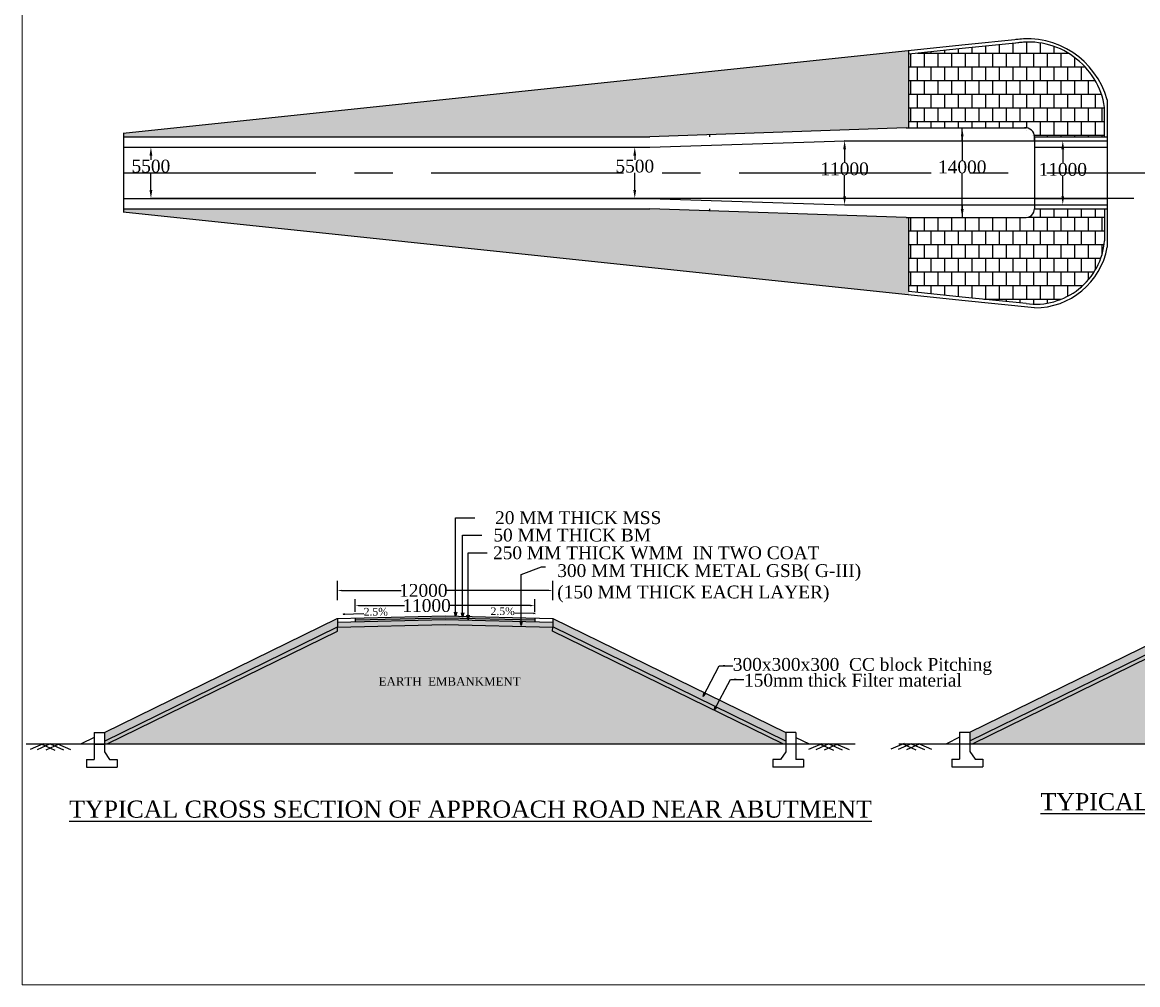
# Model space of a CAD drawing. Header units: millimetres. Extents: x -20950785 to 43207042, y -3207472 to 3168443.
# Tile 23 of 89: x 8343254 to 8473757, y -793794 to -681193. Entities that reach past the tile are written whole.
import ezdxf

# ---------------------------------------------------------------- set-up
doc = ezdxf.new("R2010")
doc.units = ezdxf.units.MM
doc.header["$LTSCALE"] = 60
doc.header["$MEASUREMENT"] = 0
doc.linetypes.add('CENTERX2', pattern=[4, 2.5, -0.5, 0.5, -0.5])
doc.styles.add('style1', font='txt.shx', dxfattribs={"height": 1})
doc.dimstyles.get("Standard").update_dxf_attribs({"dimtxt": 400, "dimasz": 215, "dimexe": 0.18, "dimexo": 0.0625, "dimgap": 0.09, "dimtad": 0, "dimtih": 1, "dimtoh": 1, "dimdec": 0, "dimzin": 4, "dimdsep": 46, "dimtxsty": 'Standard', "dimblk": 'OPEN90', "dimcen": 0, "dimadec": 0, "dimazin": 1, "dimtfac": 1, "dimtdec": 0, "dimtix": 1, "dimtofl": 0, "dimtmove": 0, "dimatfit": 3, "dimldrblk": 'OPEN30', "dimfxl": 1, "dimtolj": 1, "dimtzin": 0, "dimarcsym": 0})
pattern_1 = [(37.5, (1906731.42, 183303.25), (-5.6694022, 173.4141392), [0, -136.8, 0, -153, 0, -146.25]), (7.5, (1906731.42, 183303.25), (159.2799035, 253.993146), [0, -73.8, 0, -123.3, 0, -47.25]), (327.5, (1906620.72, 183303.25), (280.2727676, 0.5093148), [0, -45, 0, -162, 0, -211.5]), (317.5, (1906620.72, 183303.25), (270.551394, 78.990801), [0, -22.5, 0, -106.2, 0, -121.5])]

# ---------------------------------------------------------------- blocks, each defined once
blk = doc.blocks.new('*D115')
at = {"color": 0, "linetype": 'Continuous', "lineweight": -2, "transparency": 16777216}
for p, q in [((8463868, -695047), (8464992, -695047)), ((8464992, -696047), (8464992, -697652)), ((8464992, -701547), (8464992, -699179)), ((8463868, -702547), (8464992, -702547))]:
    blk.add_line(p, q, dxfattribs=at)
for points in [[(8464825, -696047), (8465158, -696047), (8464992, -695047)], [(8464825, -701547), (8465158, -701547), (8464992, -702547)]]:
    blk.add_solid(points, dxfattribs=at)
at = {"layer": 'Defpoints', "color": 0, "linetype": 'Continuous', "lineweight": -2, "transparency": 16777216}
for p in [(8463868, -695047), (8463868, -702547), (8464992, -702547)]:
    blk.add_point(p, dxfattribs=at)
at = {"color": 0, "linetype": 'Continuous', "transparency": 16777216, "insert": (8464992, -698415), "char_height": 500, "attachment_point": 5}
blk.add_mtext('\\A1;{\\fTimes New Roman|b0|i0|c0|p18;\\H3x;11000}', dxfattribs=at)
blk = doc.blocks.new('*D113')
at = {"color": 0, "linetype": 'Continuous', "lineweight": -2, "transparency": 16777216}
for p, q in [((8439486, -695047), (8439463, -695047)), ((8439464, -696047), (8439464, -697585)), ((8439464, -701547), (8439464, -699111)), ((8439464, -702547), (8439463, -702547))]:
    blk.add_line(p, q, dxfattribs=at)
for points in [[(8439297, -696047), (8439630, -696047), (8439464, -695047)], [(8439297, -701547), (8439630, -701547), (8439464, -702547)]]:
    blk.add_solid(points, dxfattribs=at)
at = {"layer": 'Defpoints', "color": 0, "linetype": 'Continuous', "lineweight": -2, "transparency": 16777216}
for p in [(8439486, -695047), (8439464, -702547), (8439464, -702547)]:
    blk.add_point(p, dxfattribs=at)
at = {"color": 0, "linetype": 'Continuous', "transparency": 16777216, "insert": (8439464, -698348), "char_height": 500, "attachment_point": 5}
blk.add_mtext('\\A1;{\\fTimes New Roman|b0|i0|c0|p18;\\H3x;11000}', dxfattribs=at)
blk = doc.blocks.new('*D114')
at = {"color": 0, "linetype": 'Continuous', "lineweight": -2, "transparency": 16777216}
for p, q in [((8358301, -695797), (8358301, -695797)), ((8358301, -696797), (8358301, -697265)), ((8358301, -700797), (8358301, -698791)), ((8416687, -701797), (8358301, -701797))]:
    blk.add_line(p, q, dxfattribs=at)
for points in [[(8358135, -696797), (8358468, -696797), (8358301, -695797)], [(8358135, -700797), (8358468, -700797), (8358301, -701797)]]:
    blk.add_solid(points, dxfattribs=at)
at = {"layer": 'Defpoints', "color": 0, "linetype": 'Continuous', "lineweight": -2, "transparency": 16777216}
for p in [(8358301, -695797), (8358301, -701797), (8416687, -701797)]:
    blk.add_point(p, dxfattribs=at)
at = {"color": 0, "linetype": 'Continuous', "transparency": 16777216, "insert": (8358301, -698028), "char_height": 500, "attachment_point": 5}
blk.add_mtext('\\A1;{\\fTimes New Roman|b0|i0|c0|p18;\\H3x;5500}', dxfattribs=at)
blk = doc.blocks.new('*D112')
at = {"color": 0, "linetype": 'Continuous', "lineweight": -2, "transparency": 16777216}
for p, q in [((8453227, -693547), (8453227, -693547)), ((8453227, -694547), (8453227, -697361)), ((8453227, -703047), (8453227, -698887)), ((8453227, -704047), (8453227, -704047))]:
    blk.add_line(p, q, dxfattribs=at)
for points in [[(8453060, -694547), (8453394, -694547), (8453227, -693547)], [(8453060, -703047), (8453394, -703047), (8453227, -704047)]]:
    blk.add_solid(points, dxfattribs=at)
at = {"layer": 'Defpoints', "color": 0, "linetype": 'Continuous', "lineweight": -2, "transparency": 16777216}
for p in [(8453227, -693547), (8453227, -704047), (8453227, -704047)]:
    blk.add_point(p, dxfattribs=at)
at = {"color": 0, "linetype": 'Continuous', "transparency": 16777216, "insert": (8453227, -698124), "char_height": 500, "attachment_point": 5}
blk.add_mtext('\\A1;{\\fTimes New Roman|b0|i0|c0|p18;\\H3x;14000}', dxfattribs=at)
blk = doc.blocks.new('*D118')
at = {"color": 0, "linetype": 'Continuous', "lineweight": -2, "transparency": 16777216}
for p, q in [((8380121, -747672), (8380121, -747671)), ((8380621, -747672), (8387574, -747672)), ((8404821, -747672), (8392773, -747672)), ((8405321, -747672), (8405321, -747671))]:
    blk.add_line(p, q, dxfattribs=at)
for points in [[(8380621, -747588), (8380621, -747755), (8380121, -747672)], [(8404821, -747588), (8404821, -747755), (8405321, -747672)]]:
    blk.add_solid(points, dxfattribs=at)
at = {"layer": 'Defpoints', "color": 0, "linetype": 'Continuous', "lineweight": -2, "transparency": 16777216}
for p in [(8380121, -747672), (8405321, -747672), (8405321, -747672)]:
    blk.add_point(p, dxfattribs=at)
at = {"color": 0, "linetype": 'Continuous', "transparency": 16777216, "insert": (8390173, -747672), "char_height": 300, "attachment_point": 5}
blk.add_mtext('\\A1;{\\fTimes New Roman|b0|i0|c0|p18;\\H5x;12000}', dxfattribs=at)
blk = doc.blocks.new('*D119')
at = {"color": 0, "linetype": 'Continuous', "lineweight": -2, "transparency": 16777216}
for p, q in [((8382210, -749442), (8382210, -749442)), ((8382710, -749442), (8387955, -749442)), ((8402710, -749442), (8393153, -749442)), ((8403210, -749442), (8403210, -749442))]:
    blk.add_line(p, q, dxfattribs=at)
for points in [[(8382710, -749359), (8382710, -749526), (8382210, -749442)], [(8402710, -749359), (8402710, -749526), (8403210, -749442)]]:
    blk.add_solid(points, dxfattribs=at)
at = {"layer": 'Defpoints', "color": 0, "linetype": 'Continuous', "lineweight": -2, "transparency": 16777216}
for p in [(8382210, -749442), (8403210, -749442), (8403210, -749442)]:
    blk.add_point(p, dxfattribs=at)
at = {"color": 0, "linetype": 'Continuous', "transparency": 16777216, "insert": (8390554, -749442), "char_height": 300, "attachment_point": 5}
blk.add_mtext('\\A1;{\\fTimes New Roman|b0|i0|c0|p18;\\H5x;11000}', dxfattribs=at)
blk = doc.blocks.new('*D281')
at = {"color": 0, "linetype": 'Continuous', "lineweight": -2, "transparency": 16777216}
for p, q in [((8414913, -695797), (8414913, -695797)), ((8414913, -696797), (8414913, -697265)), ((8414913, -700797), (8414913, -698791)), ((8473299, -701797), (8414913, -701797))]:
    blk.add_line(p, q, dxfattribs=at)
for points in [[(8414746, -696797), (8415080, -696797), (8414913, -695797)], [(8414746, -700797), (8415080, -700797), (8414913, -701797)]]:
    blk.add_solid(points, dxfattribs=at)
at = {"layer": 'Defpoints', "color": 0, "linetype": 'Continuous', "lineweight": -2, "transparency": 16777216}
for p in [(8414913, -695797), (8414913, -701797), (8473299, -701797)]:
    blk.add_point(p, dxfattribs=at)
at = {"color": 0, "linetype": 'Continuous', "transparency": 16777216, "insert": (8414913, -698028), "char_height": 500, "attachment_point": 5}
blk.add_mtext('\\A1;{\\fTimes New Roman|b0|i0|c0|p18;\\H3x;5500}', dxfattribs=at)

msp = doc.modelspace()

# ---------------------------------------------------------------- hatches: boundary and pattern name
at = {"linetype": 'ByBlock', "lineweight": -2, "ltscale": 2}
h = msp.add_hatch(dxfattribs=at)
h.set_pattern_fill('AR-B88', color=256, scale=200)
edge = h.paths.add_edge_path()
edge.add_line((8460715, -683500.7), (8453227, -684247.2))
edge.add_line((8453227, -684247.2), (8446985.7, -684905.6))
edge.add_line((8446985.7, -684905.6), (8446985.7, -693547.2))
edge.add_line((8446985.7, -693547.2), (8460503.7, -693547.2))
edge.add_arc((8460604.5, -694625.5), 1083, 1.4962, 95.342284, ccw=False)
edge.add_line((8461687.2, -694597.2), (8469887.2, -694597.2))
edge.add_line((8469887.2, -694597.2), (8469887.2, -691145.9))
edge.add_arc((8460959.4, -692532.1), 9034.7, 8.825635, 91.549791)
edge = h.paths.add_edge_path()
edge.add_line((8460503.7, -704047.2), (8446985.7, -704047.2))
edge.add_line((8446985.7, -704047.2), (8446985.7, -712688.8))
edge.add_line((8446985.7, -712688.8), (8453227, -713347.2))
edge.add_line((8453227, -713347.2), (8460699, -714093.6))
edge.add_arc((8461810.1, -706064.5), 8105.7, 262.120721, 355.182232)
edge.add_line((8469887.2, -706745.2), (8469887.2, -702997.2))
edge.add_line((8469887.2, -702997.2), (8461687.2, -702997.2))
edge.add_arc((8460604.5, -702968.9), 1083, 264.657716, 358.5038, ccw=False)
h = msp.add_hatch(dxfattribs=at)
h.set_pattern_fill('AR-CONC', color=256, scale=200)
h.set_pattern_definition([(50, (0, 0), (1434.52037, -125.50427), [150, -1650]), (355, (0, 0), (-277.50267, 1504.38427), [120, -1320]), (100.451444, (119.5, -10.5), (1157.0177, 1378.87998), [127.48038, -1402.28422]), (46.1842, (0, 400), (2134.48266, -331.03856), [225, -2475]), (96.635635, (177.9, 372.4), (1869.3239, 1948.2372), [191.2207, -2103.4275]), (351.184164, (0, 400), (1869.3239, 1948.2372), [180, -1980]), (21, (200, 300), (1193.8141, -805.23778), [150, -1650]), (326, (200, 300), (486.63066, 1450.3001), [120, -1320]), (71.451445, (299.5, 232.9), (1680.44475, 645.0623), [127.48038, -1402.28422]), (37.5, (0, 0), (24.31971, 665.787708), [0, -1304, 0, -1340, 0, -1325]), (7.5, (0, 0), (526.139075, 788.823424), [0, -764, 0, -1274, 0, -505]), (327.5, (-446, 0), (1067.644872, -45.109743), [0, -500, 0, -1560, 0, -2070]), (317.5, (-646, 0), (1166.37234, 200.20996), [0, -650, 0, -1036, 0, -1470])])
h.paths.add_polyline_path([(8446985.7, -684503.3), (8355110.8, -694195), (8355110.8, -694597.2), (8416687.2, -694597.2), (8446687.2, -693547.2), (8446985.7, -693547.2)])
h.paths.add_polyline_path([(8446985.7, -704047.2), (8446687.2, -704047.2), (8416687.2, -702997.2), (8355110.8, -702997.2), (8355110.8, -703399.4), (8446985.7, -713091)])
h.paths.add_polyline_path([(8629591, -703546.7), (8629591, -703145.6), (8542447.8, -703145.6), (8542447.8, -710113.6)])
h.paths.add_polyline_path([(8542447.8, -687777.6), (8542447.8, -694745.6), (8629591, -694745.6), (8629591, -694344.5)])
at = {"linetype": 'Continuous'}
h = msp.add_hatch(dxfattribs=at)
h.set_pattern_fill('HONEY', color=256, scale=3000)
h.set_pattern_definition([(0, (1906731.42, 183303.25), (562.5, 324.759526), [375, -750]), (120, (1906731.42, 183303.25), (-562.5, 324.759526), [375, -750]), (60, (1906731.42, 183303.25), (1e-13, 649.519053), [-750, 375])])
h.paths.add_polyline_path([(8352869.3, -764283), (8352869.3, -765285.2), (8380121.3, -751940.4), (8380121.3, -750943.5), (8380110.1, -750943.8)])
h.paths.add_polyline_path([(8432573.4, -765285.2), (8432573.4, -764283.5), (8405321.3, -750943.8), (8405321.3, -751940.4)])
h = msp.add_hatch(dxfattribs=at)
h.set_pattern_fill('AR-SAND', color=256, scale=1000)
h.set_pattern_definition([(37.5, (6284339, -677743.5), (-62.9934, 1926.8238), [0, -1520, 0, -1700, 0, -1625]), (7.5, (6284339, -677743.5), (1769.7767, 2822.146), [0, -820, 0, -1370, 0, -525]), (327.5, (6283109, -677743.5), (3114.1419, 5.659), [0, -500, 0, -1800, 0, -2350]), (317.5, (6283109, -677743.5), (3006.1266, 877.6756), [0, -250, 0, -1180, 0, -1350])])
h.paths.add_polyline_path([(8392721.3, -751663.7), (8380121.3, -751978.7), (8380142.6, -752431), (8353191, -765628.7), (8392721.3, -765628.7)])
h.paths.add_polyline_path([(8405300, -752431), (8405321.3, -751978.7), (8392721.3, -751663.7), (8392721.3, -765628.7), (8432251.6, -765628.7)])
h = msp.add_hatch(dxfattribs=at)
h.set_pattern_fill('AR-CONC', color=256, scale=90)
h.set_pattern_definition([(50, (1906731.4, 183303.25), (645.534164, -56.47692), [67.5, -742.5]), (355, (1906731.4, 183303.25), (-124.8762, 676.97292), [54, -594]), (100.451444, (1906785.2, 183298.54), (520.65796, 620.49599), [57.36617, -631.0279]), (46.1842, (1906731.4, 183483.25), (960.5172, -148.96735), [101.25, -1113.75]), (96.635635, (1906811.5, 183470.8), (841.19575, 876.70674), [86.04931, -946.54238]), (351.184164, (1906731.4, 183483.3), (841.19575, 876.70674), [81, -891]), (21, (1906821.4, 183438.25), (537.216347, -362.357), [67.5, -742.5]), (326, (1906821.4, 183438.25), (218.9838, 652.63504), [54, -594]), (71.451445, (1906866.2, 183408.05), (756.20014, 290.27804), [57.36617, -631.0279]), (37.5, (1906731.42, 183303.25), (10.94387, 299.6044684), [0, -586.8, 0, -603, 0, -596.25]), (7.5, (1906731.42, 183303.25), (236.762584, 354.97054), [0, -343.8, 0, -573.3, 0, -227.25]), (327.5, (1906530.72, 183303.25), (480.4401926, -20.299385), [0, -225, 0, -702, 0, -931.5]), (317.5, (1906440.72, 183303.25), (524.867552, 90.094484), [0, -292.5, 0, -466.2, 0, -661.5])])
h.paths.add_polyline_path([(8392721.3, -751078.7), (8380121.3, -751393.7), (8380121.3, -751978.7), (8392721.3, -751663.7)])
h.paths.add_polyline_path([(8405321.3, -751393.7), (8392721.3, -751078.7), (8392721.3, -751663.7), (8405321.3, -751978.7)])
h = msp.add_hatch(dxfattribs=at)
h.set_pattern_fill('AR-CONC', color=256, scale=60)
h.set_pattern_definition([(50, (1906731.42, 183303.25), (430.35611, -37.651281), [45, -495]), (355, (1906731.42, 183303.25), (-83.2508, 451.31528), [36, -396]), (100.4514445, (1906767.3, 183300.1), (347.105308, 413.663995), [38.244115, -420.685267]), (46.1842, (1906731.4, 183423.25), (640.3448, -99.31157), [67.5, -742.5]), (96.635635, (1906784.8, 183415), (560.79717, 584.47116), [57.366205, -631.028256]), (351.184164, (1906731.4, 183423.25), (560.79717, 584.47116), [54, -594]), (21, (1906791.42, 183393.25), (358.144231, -241.571334), [45, -495]), (326, (1906791.42, 183393.25), (145.9892, 435.090027), [36, -396]), (71.451445, (1906821.27, 183373.1), (504.133426, 193.518692), [38.244114, -420.685267]), (37.5, (1906731.42, 183303.25), (7.2959132, 199.7363123), [0, -391.2, 0, -402, 0, -397.5]), (7.5, (1906731.42, 183303.25), (157.8417225, 236.647027), [0, -229.2, 0, -382.2, 0, -151.5]), (327.5, (1906597.62, 183303.25), (320.2934617, -13.532923), [0, -150, 0, -468, 0, -621]), (317.5, (1906537.62, 183303.25), (349.911702, 60.062989), [0, -195, 0, -310.8, 0, -441])])
h.paths.add_polyline_path([(8392721.3, -750628.5), (8382210.1, -750891.3), (8382210.1, -751116.4), (8392721.3, -750853.6)])
h.paths.add_polyline_path([(8392721.3, -750628.5), (8392721.3, -750853.6), (8403207, -751115.7), (8403207, -750890.7)])
h.paths.add_polyline_path([(8392721.3, -750853.6), (8392721.3, -751078.7), (8403207, -751340.8), (8403207, -751115.7)])
h.paths.add_polyline_path([(8392721.3, -750853.6), (8382210.1, -751116.4), (8382210.1, -751341.4), (8392721.3, -751078.7)])
h = msp.add_hatch(dxfattribs=at)
h.set_pattern_fill('HONEY', color=256, scale=3000)
h.set_pattern_definition([(0, (2007986.2, 183336.07), (562.5, 324.759526), [375, -750]), (120, (2007986.2, 183336.07), (-562.5, 324.759526), [375, -750]), (60, (2007986.2, 183336.07), (1e-13, 649.519053), [-750, 375])])
h.paths.add_polyline_path([(8454124, -764250.2), (8454124, -765252.3), (8481376.1, -751907.6), (8481376.1, -750910.7), (8481364.8, -750911)])
h.paths.add_polyline_path([(8533828.1, -765252.3), (8533828.1, -764250.7), (8506576.1, -750911), (8506576.1, -751907.6)])
h = msp.add_hatch(dxfattribs=at)
h.set_pattern_fill('AR-SAND', color=256, scale=1000)
h.set_pattern_definition([(37.5, (6385593.8, -677710.7), (-62.9934, 1926.8238), [0, -1520, 0, -1700, 0, -1625]), (7.5, (6385593.8, -677710.7), (1769.7767, 2822.146), [0, -820, 0, -1370, 0, -525]), (327.5, (6384363.8, -677710.7), (3114.1419, 5.659), [0, -500, 0, -1800, 0, -2350]), (317.5, (6384363.8, -677710.7), (3006.1266, 877.6756), [0, -250, 0, -1180, 0, -1350])])
h.paths.add_polyline_path([(8493976.1, -751630.8), (8481376.1, -751945.8), (8481397.4, -752398.2), (8454445.8, -765595.8), (8493976.1, -765595.8)])
h.paths.add_polyline_path([(8506554.8, -752398.2), (8506576.1, -751945.8), (8493976.1, -751630.8), (8493976.1, -765595.8), (8533506.4, -765595.8)])
h = msp.add_hatch(dxfattribs=at)
h.set_pattern_fill('AR-SAND', color=256, scale=90)
h.set_pattern_definition(pattern_1)
h.paths.add_polyline_path([(8380142.6, -752431), (8380119.5, -751941.3), (8352869.3, -765285.2), (8352869.3, -765628.7), (8353191, -765628.7)])
h = msp.add_hatch(dxfattribs=at)
h.set_pattern_fill('AR-SAND', color=256, scale=90)
h.set_pattern_definition(pattern_1)
h.paths.add_polyline_path([(8405321.3, -751940.4), (8405321.3, -751978.7), (8405300, -752431), (8432251.6, -765628.7), (8432573.4, -765628.7), (8432573.4, -765285.2)])
h = msp.add_hatch(dxfattribs=at)
h.set_pattern_fill('AR-SAND', color=256, scale=90)
h.set_pattern_definition([(37.5, (2007986.2, 183336.07), (-5.6694022, 173.4141392), [0, -136.8, 0, -153, 0, -146.25]), (7.5, (2007986.2, 183336.07), (159.2799035, 253.993146), [0, -73.8, 0, -123.3, 0, -47.25]), (327.5, (2007875.5, 183336.07), (280.2727676, 0.5093148), [0, -45, 0, -162, 0, -211.5]), (317.5, (2007875.5, 183336.07), (270.551394, 78.990801), [0, -22.5, 0, -106.2, 0, -121.5])])
h.paths.add_polyline_path([(8481397.4, -752398.2), (8481374.3, -751908.4), (8454124, -765252.3), (8454124, -765595.8), (8454445.8, -765595.8)])

# ---------------------------------------------------------------- linework, layer by layer
at = {"lineweight": 5}
for p, q in [((8343254, -793794.3), (8343254, -600358.7)), ((8641735.8, -793794.3), (8343254, -793794.3))]:
    msp.add_line(p, q, dxfattribs=at)
at = {"linetype": 'ByBlock', "lineweight": -2, "ltscale": 2}
for p, q in [((8460173.3, -683147.3), (8453187, -683849.2)), ((8460630.2, -683503.4), (8453227, -684247.2)), ((8446985.7, -684905.6), (8446985.7, -684503.3)), ((8446985.7, -693547.2), (8446985.7, -684905.6)), ((8469887.2, -694597.2), (8469887.2, -691152.8)), ((8355110.8, -694195), (8355110.8, -703399.4)), ((8453227, -695047.2), (8453227, -693547.2)), ((8456985.7, -695047.2), (8456985.7, -695040.9)), ((8461687.2, -695047.2), (8461687.2, -694597.2)), ((8453185.1, -713745), (8355068.8, -703395)), ((8453227, -702547.2), (8453227, -704047.2)), ((8446985.7, -712688.8), (8446985.7, -704047.2)), ((8453227, -713347.2), (8446985.7, -712688.8)), ((8461697.8, -714595.4), (8453187.3, -713745.2)), ((8460699, -714093.6), (8453227, -713347.2)), ((8461687.2, -714192.3), (8461687.2, -714197.2))]:
    msp.add_line(p, q, dxfattribs=at)
at = {"linetype": 'Continuous'}
for p, q in [((8470187.2, -690257), (8470187.2, -707518.1)), ((8446687.2, -693547.2), (8460705.4, -693547.2)), ((8355110.8, -694597.2), (8416687.2, -694597.2)), ((8416687.3, -695797.2), (8439485.7, -695047.2)), ((8423646.4, -694353.6), (8423646.4, -694597.2)), ((8439485.7, -695047.2), (8470187.2, -695047.2)), ((8461687.2, -694597.2), (8470187.2, -694597.2)), ((8461687.2, -694597.2), (8461687.2, -702997.2)), ((8468187.2, -698797.2), (8483990.3, -698797.2)), ((8416687.2, -701797.2), (8439463.7, -702547.2)), ((8355110.8, -702997.2), (8416687.2, -702997.2)), ((8423646.4, -702997.2), (8423646.4, -703240.8)), ((8439463.7, -702547.2), (8470187.2, -702547.2)), ((8461687.2, -702997.2), (8470187.2, -702997.2)), ((8469887.2, -702997.2), (8469887.2, -706745.2)), ((8446687.2, -704047.2), (8460705.4, -704047.2)), ((8380121.3, -748812.3), (8380121.3, -746531)), ((8405321.3, -748812.3), (8405321.3, -746531)), ((8382210.1, -750184.3), (8382210.1, -748700.2)), ((8403210.1, -750184.3), (8403210.1, -748700.2)), ((8380121.3, -750943.5), (8380121.3, -751978.7)), ((8382210.1, -750891.3), (8382210.1, -751341.4)), ((8403207, -750890.7), (8403207, -751340.8)), ((8403207, -750890.7), (8403207, -751340.8)), ((8405321.3, -750943.5), (8405321.3, -751978.7)), ((8351669.3, -764283.5), (8351669.3, -767433.5)), ((8351669.3, -764283.5), (8352869.3, -764283.5)), ((8352869.3, -764283.5), (8352869.3, -766533.5)), ((8432573.4, -764283.5), (8432573.4, -766533.5)), ((8433773.4, -764283.5), (8432573.4, -764283.5)), ((8433773.4, -764283.5), (8433773.4, -767433.5)), ((8452924, -764250.7), (8452924, -767400.7)), ((8452924, -764250.7), (8454124, -764250.7)), ((8454124, -764250.7), (8454124, -766500.7)), ((8343713.4, -765628.7), (8440717.9, -765628.7)), ((8351669.3, -765633.5), (8352869.3, -765633.5)), ((8445827.3, -765595.8), (8543680.5, -765595.8)), ((8452924, -765600.7), (8454124, -765600.7)), ((8352869.3, -766533.5), (8353469.3, -767433.5)), ((8432573.4, -766533.5), (8431973.4, -767433.5)), ((8454124, -766500.7), (8454724, -767400.7)), ((8350769.3, -767433.5), (8350769.3, -768333.5)), ((8350769.3, -767433.5), (8351669.3, -767433.5)), ((8350769.3, -768333.5), (8354369.3, -768333.5)), ((8353469.3, -767433.5), (8354369.3, -767433.5)), ((8354369.3, -767433.5), (8354369.3, -768333.5)), ((8431973.4, -767433.5), (8431073.4, -767433.5)), ((8431073.4, -767433.5), (8431073.4, -768333.5)), ((8434673.4, -768333.5), (8431073.4, -768333.5)), ((8434673.4, -767433.5), (8433773.4, -767433.5)), ((8434673.4, -767433.5), (8434673.4, -768333.5)), ((8452024, -767400.7), (8452024, -768300.7)), ((8452024, -767400.7), (8452924, -767400.7)), ((8452024, -768300.7), (8455624, -768300.7)), ((8454724, -767400.7), (8455624, -767400.7)), ((8455624, -767400.7), (8455624, -768300.7))]:
    msp.add_line(p, q, dxfattribs=at)
at = {"linetype": 'CENTERX2', "ltscale": 500}
for p, q in [((8355110.8, -695797.2), (8416687.3, -695797.2)), ((8461687.2, -695797.2), (8470187.2, -695797.2)), ((8355110.8, -701797.2), (8416687.2, -701797.2)), ((8461687.2, -701797.2), (8470187.2, -701797.2))]:
    msp.add_line(p, q, dxfattribs=at)
at = {"linetype": 'CENTERX2', "ltscale": 150}
msp.add_line((8355110.8, -698797.2), (8470187.2, -698797.2), dxfattribs=at)
for p, q in [((8345695.2, -765600.3), (8344155.6, -766280)), ((8346529.4, -765628.7), (8344989.9, -766308.4)), ((8345527, -765662.7), (8347066.6, -766342.5)), ((8347531.9, -765662.7), (8345992.3, -766342.5)), ((8346529.4, -765628.7), (8348069, -766308.4)), ((8347363.7, -765600.3), (8348903.3, -766280)), ((8436787.4, -765600.3), (8435247.9, -766280)), ((8437621.7, -765628.7), (8436082.2, -766308.4)), ((8436619.3, -765662.7), (8438158.8, -766342.5)), ((8438624.1, -765662.7), (8437084.6, -766342.5)), ((8437621.7, -765628.7), (8439161.3, -766308.4)), ((8438456, -765600.3), (8439995.5, -766280)), ((8446427.3, -765567.5), (8444887.7, -766247.2)), ((8447261.6, -765595.8), (8445722, -766275.6)), ((8446259.2, -765629.9), (8447798.7, -766309.7)), ((8448264, -765629.9), (8446724.4, -766309.7)), ((8447261.6, -765595.8), (8448801.1, -766275.6)), ((8448095.9, -765567.5), (8449635.4, -766247.2))]:
    msp.add_line(p, q)
at = {"linetype": 'ByBlock', "lineweight": -2, "ltscale": 2}
for points in [[(8453185.1, -683849.4), (8355068.8, -694199.4)], [(8453227, -684247.2), (8446985.7, -684905.6)]]:
    msp.add_lwpolyline(points, dxfattribs=at)
at = {"linetype": 'Continuous'}
for points in [[(8446687.2, -693547.2), (8416687.2, -694597.2)], [(8446687.2, -704047.2), (8416687.2, -702997.2)], [(8352868.2, -764283.5), (8380110.1, -750943.8)], [(8380110.1, -750943.8), (8392721.3, -750628.5), (8405332.6, -750943.8)], [(8380110.1, -750943.8), (8392721.3, -750628.5), (8405332.6, -750943.8)], [(8380115.7, -751168.7), (8380121.3, -751168.6)], [(8380121.3, -751393.7), (8392721.3, -751078.7), (8405321.3, -751393.7)], [(8380121.3, -751393.7), (8392721.3, -751078.7), (8405321.3, -751393.7)], [(8380121.3, -751978.7), (8392721.3, -751663.7), (8405321.3, -751978.7)], [(8382210.1, -751116.4), (8392721.3, -750853.6), (8403207, -751115.7)], [(8405321.3, -750943.8), (8432573.4, -764283.5)], [(8405321.3, -751168.6), (8405326.9, -751168.7)], [(8454123, -764250.7), (8481364.8, -750911)], [(8352869.3, -765285.2), (8380121.3, -751940.4)], [(8353191, -765628.7), (8380142.6, -752431), (8380121.3, -751978.7)], [(8432251.6, -765628.7), (8405300, -752431), (8405321.3, -751978.7)], [(8432573.4, -765285.2), (8405321.3, -751940.4)], [(8454124, -765252.3), (8481376.1, -751907.6)], [(8454445.8, -765595.8), (8481397.4, -752398.2), (8481376.1, -751945.8)], [(8351669.3, -764870.9), (8350121.3, -765628.7)], [(8433773.4, -764870.9), (8435321.3, -765628.7)], [(8452924, -764838.1), (8451376.1, -765595.8)]]:
    msp.add_lwpolyline(points, dxfattribs=at)
at = {"linetype": 'ByBlock', "lineweight": -2, "ltscale": 2}
for centre, radius, start, end in [((8460802.7, -692867.8), 9740.9, 15.547212, 97.770286), ((8460959.3, -692532.3), 9034.9, 8.826339, 99.387), ((8461810.1, -706064.5), 8105.7, 262.120721, 355.182232), ((8461737.6, -706015.1), 8582.2, 269.647063, 349.913603)]:
    msp.add_arc(centre, radius, start, end, dxfattribs=at)
at = {"linetype": 'Continuous'}
for centre, start, end in [((8460604.5, -694625.5), 1.4962, 95.342285), ((8460604.5, -702968.9), 264.657715, 358.5038)]:
    msp.add_arc(centre, 1083, start, end, dxfattribs=at)

# ---------------------------------------------------------------- texts
at = {"linetype": 'Continuous', "attachment_point": 4}
for s, insert, char_height, width in [('{\\fTimes New Roman|b0|i0|c0|p18;       \\H1.66667x;20 MM THICK MSS}', (8396192.8, -739163.7), 900, 22391.218), ('{\\fTimes New Roman|b0|i0|c0|p18;    \\H1.66667x;50 MM THICK BM }', (8397008.5, -741196.7), 900, 22391.218), ('{\\fTimes New Roman|b0|i0|c0|p18;  \\H1.66667x;250 MM THICK WMM  IN TWO COAT\\H0.6x; }', (8397647, -743277), 900, 40628.229), ('{\\fTimes New Roman|b0|i0|c0|p18;300 MM THICK METAL GSB( G-III)  (150 MM THICK EACH LAYER)}', (8405844.4, -746838.7), 1500, 40021.683)]:
    msp.add_mtext(s, dxfattribs=dict(at, insert=insert, char_height=char_height, width=width))
at = {"linetype": 'Continuous'}
for s, insert, char_height, attachment_point in [('{\\fTimes New Roman|b0|i0|c0|p18;2.5%}\\~', (8383196.3, -750166.5), 900, 4), ('{\\fTimes New Roman|b0|i0|c0|p18;2.5%}\\~', (8400876.4, -750101.8), 900, 6), ('{\\fTimes New Roman|b0|i0|c0|p18;300x300x300  CC block Pitching}', (8426384.9, -756564.4), 1500, 4), ('{\\fTimes New Roman|b0|i0|c0|p18;150mm thick Filter material }', (8427694, -758179.1), 1500, 4)]:
    msp.add_mtext(s, dxfattribs=dict(at, insert=insert, char_height=char_height, attachment_point=attachment_point))
at = {"char_height": 2073.6, "attachment_point": 1, "style": 'style1'}
for s, insert in [('{\\fTimes New Roman|b0|i0|c0|p18;\\H0.48225x;EARTH  EMBANKMENT\\H2.0736x;                         }', (8384946.2, -757814.2)), ('{\\fTimes New Roman|b0|i0|c0|p18;\\H0.96451x;\\LTYPICAL CROSS SECTION OF APPROACH ROAD NEAR ABUTMENT\\H0.75x;\\l \\H1.3824x;                        }', (8348741.2, -772252.3)), ('{\\fTimes New Roman|b0|i0|c0|p18;\\H0.96451x;\\LTYPICAL CROSS SECTION OF APPROACH ROAD\\l \\H1.0368x;                        }', (8462386.1, -771381.8))]:
    msp.add_mtext(s, dxfattribs=dict(at, insert=insert))

# ---------------------------------------------------------------- dimensions: what is measured, and where the dimension line sits
at = {"linetype": 'Continuous'}
for base, p1, p2, text, picture, middle in [((8453227, -704047.2), (8453227, -693547.2), (8453227, -704047.2), '{\\fTimes New Roman|b0|i0|c0|p18;\\H3x;14000}', '*D112', (8453227, -698123.9)), ((8439463.7, -702547.2), (8439485.7, -695047.2), (8439463.7, -702547.2), '{\\fTimes New Roman|b0|i0|c0|p18;\\H3x;11000}', '*D113', (8439463.7, -698347.9)), ((8464991.8, -702547.2), (8463868.2, -695047.2), (8463868.2, -702547.2), '{\\fTimes New Roman|b0|i0|c0|p18;\\H3x;11000}', '*D115', (8464991.8, -698415.5)), ((8358301.2, -701797.2), (8358301.2, -695797.2), (8416687.2, -701797.2), '{\\fTimes New Roman|b0|i0|c0|p18;\\H3x;5500}', '*D114', (8358301.2, -698027.9)), ((8414913, -701797.2), (8414913, -695797.2), (8473298.9, -701797.2), '{\\fTimes New Roman|b0|i0|c0|p18;\\H3x;5500}', '*D281', (8414913, -698027.9))]:
    dim = msp.add_linear_dim(base=base, p1=p1, p2=p2, angle=90, text=text, dimstyle='Standard', override={"dimtxt": 500, "dimasz": 1000, "dimfxl": 300}, dxfattribs=at)
    dim.commit()
    dim.dimension.update_dxf_attribs({"geometry": picture, "text_midpoint": middle, "dimtype": 160})
for base, p1, p2, text, picture, middle in [((8405321.3, -747671.6), (8380121.3, -747671.6), (8405321.3, -747671.6), '{\\fTimes New Roman|b0|i0|c0|p18;\\H5x;12000}', '*D118', (8390173.3, -747671.6)), ((8403210.1, -749442.3), (8382210.1, -749442.3), (8403210.1, -749442.3), '{\\fTimes New Roman|b0|i0|c0|p18;\\H5x;11000}', '*D119', (8390553.9, -749442.3))]:
    dim = msp.add_linear_dim(base=base, p1=p1, p2=p2, text=text, dimstyle='Standard', override={"dimtxt": 300, "dimasz": 500, "dimfxl": 300}, dxfattribs=at)
    dim.commit()
    dim.dimension.update_dxf_attribs({"geometry": picture, "text_midpoint": middle, "dimtype": 160})

# ---------------------------------------------------------------- leaders
for points in [[(8393956.2, -750713.4), (8393956.2, -739163.7), (8396192.6, -739163.7)], [(8394771.9, -750790.8), (8394771.9, -741196.7), (8397008.3, -741196.7)], [(8395410.4, -751049.1), (8395410.4, -743277), (8397646.7, -743277)]]:
    msp.add_leader(points, dimstyle='Standard', override={"dimtxt": 300, "dimasz": 500, "dimfxl": 300}, dxfattribs=at)
at = {"linetype": 'Continuous', "annotation_type": 0, "has_hookline": 1}
for points, override, hookline_direction, text_width in [([(8401616.5, -751756.2), (8401616.5, -745781.7), (8403984.1, -744902.4), (8404484.1, -744902.4)], {"dimtxt": 300, "dimasz": 500, "dimfxl": 300}, 0, 39755.9), ([(8380797.5, -750429.5), (8383196.3, -750376.5)], {"dimtxt": 300, "dimasz": 200, "dimfxl": 300}, 0, 2739.6), ([(8403275.2, -750364.9), (8400876.5, -750311.8)], {"dimtxt": 300, "dimasz": 200, "dimfxl": 300}, 1, 2739.6), ([(8422911, -760074.9), (8424794.8, -756476.7), (8425458.5, -756476.7), (8425253.5, -756476.7), (8426384.8, -756476.7)], {"dimtxt": 300, "dimasz": 500, "dimfxl": 300}, 0, 29525.2), ([(8424220.1, -761689.6), (8426103.9, -758091.4), (8426767.6, -758091.4), (8426562.6, -758091.4), (8427693.9, -758091.4)], {"dimtxt": 300, "dimasz": 500, "dimfxl": 300}, 0, 24606.7)]:
    msp.add_leader(points, dimstyle='Standard', override=override, dxfattribs=dict(at, hookline_direction=hookline_direction, text_width=text_width))

doc.saveas('drawing.dxf')
